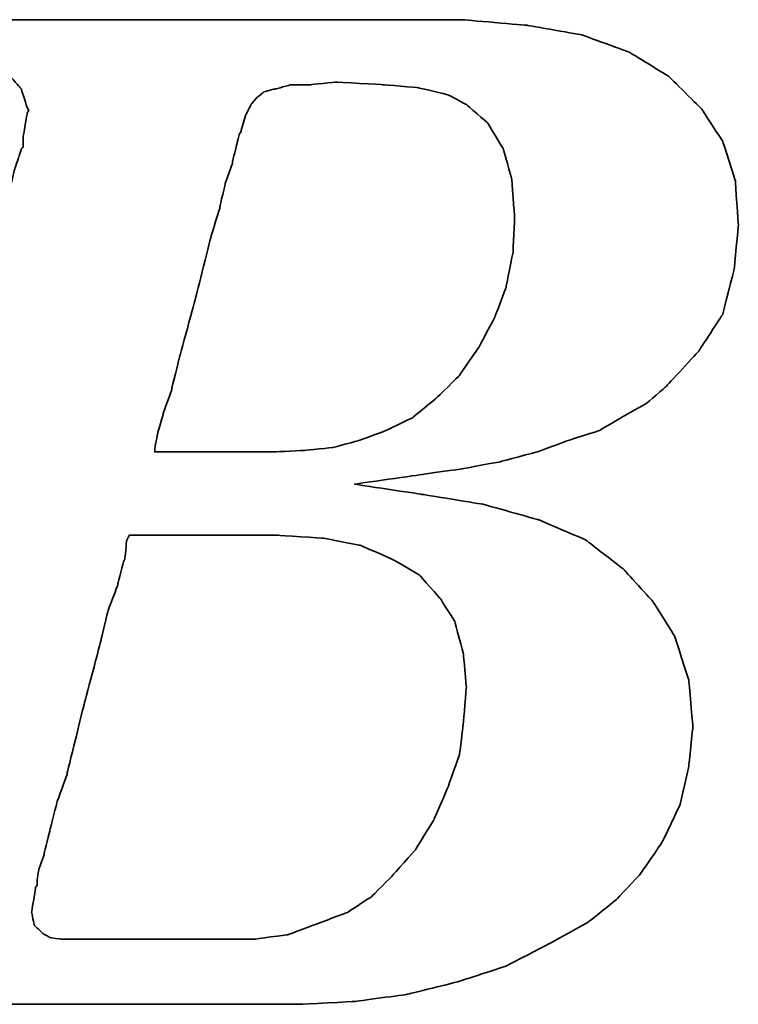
# Model space of a CAD drawing. Extents: x 607 to 849, y 44 to 162.
# Tile 28 of 44: x 770.16 to 771.74, y 105.66 to 107.82. Entities that reach past the tile are written whole.
import ezdxf

# ---------------------------------------------------------------- set-up
doc = ezdxf.new("R2010")
doc.units = 0
doc.header["$MEASUREMENT"] = 0
doc.layers.add('DIM', color=4, linetype='CONTINUOUS')
doc.layers.add('layer 1', color=7, linetype='CONTINUOUS')

# ---------------------------------------------------------------- blocks, each defined once
blk = doc.blocks.new('TBI MOTION logo(完整正式版)')
at = {"layer": 'layer 1', "color": 22, "lineweight": 35}
for points, knots in [([(-64.65375, -6.86375), (-64.65375, -6.86375), (-64.84375, -7.29625), (-64.84375, -7.29625), (-64.84375, -7.29625), (-64.84375, -7.29625), (-64.86875, -7.34375), (-64.86875, -7.34375), (-64.86875, -7.34375), (-64.86875, -7.34375), (-64.86875, -7.36875), (-64.86875, -7.36875), (-64.86875, -7.36875), (-64.86875, -7.36875), (-65.15375, -7.65375), (-65.15375, -7.65375), (-65.15375, -7.65375), (-65.15375, -7.65375), (-65.17875, -7.65375), (-65.17875, -7.65375), (-65.17875, -7.65375), (-65.17875, -7.65375), (-65.20375, -7.67875), (-65.20375, -7.67875), (-65.20375, -7.67875), (-65.20375, -7.67875), (-65.58875, -7.87125), (-65.58875, -7.87125), (-65.58875, -7.87125), (-65.58875, -7.87125), (-65.63375, -7.87125), (-65.63375, -7.87125), (-65.63375, -7.87125), (-65.63375, -7.87125), (-65.65875, -7.89375), (-65.65875, -7.89375), (-65.65875, -7.89375), (-65.65875, -7.89375), (-66.09375, -7.94375), (-66.09375, -7.94375), (-66.09375, -7.94375), (-66.09375, -7.94375), (-66.11375, -7.94375), (-66.11375, -7.94375), (-66.11375, -7.94375), (-66.11375, -7.94375), (-66.16375, -7.94375), (-66.16375, -7.94375), (-66.16375, -7.94375), (-66.16375, -7.94375), (-66.30875, -7.94375), (-66.30875, -7.94375), (-66.30875, -7.94375), (-66.30875, -7.94375), (-66.69375, -7.94375), (-66.69375, -7.94375), (-66.69375, -7.94375), (-66.69375, -7.94375), (-67.07375, -7.94375), (-67.07375, -7.94375), (-67.07375, -7.94375), (-67.07375, -7.94375), (-67.12375, -7.94375), (-67.12375, -7.94375), (-67.12375, -7.94375), (-67.12375, -7.94375), (-67.12375, -7.96625), (-67.12375, -7.96625), (-67.12375, -7.96625), (-67.12375, -7.96625), (-67.14875, -7.99125), (-67.14875, -7.99125), (-67.14875, -7.99125), (-67.14875, -7.99125), (-67.24375, -8.34875), (-67.24375, -8.34875), (-67.24375, -8.34875), (-67.24375, -8.34875), (-67.31375, -8.68625), (-67.31375, -8.68625), (-67.31375, -8.68625), (-67.31375, -8.68625), (-67.26875, -8.68625), (-67.26875, -8.68625), (-67.26875, -8.68625), (-67.26875, -8.68625), (-67.07375, -8.68625), (-67.07375, -8.68625), (-67.07375, -8.68625), (-67.07375, -8.68625), (-66.54875, -8.68625), (-66.54875, -8.68625), (-66.54875, -8.68625), (-66.54875, -8.68625), (-65.82625, -8.68625), (-65.82625, -8.68625), (-65.82625, -8.68625), (-65.82625, -8.68625), (-65.01375, -8.68625), (-65.01375, -8.68625), (-65.01375, -8.68625), (-65.01375, -8.68625), (-64.05375, -8.68625), (-64.05375, -8.68625), (-64.05375, -8.68625), (-64.05375, -8.68625), (-62.08375, -8.68625), (-62.08375, -8.68625), (-62.08375, -8.68625), (-62.08375, -8.68625), (-60.06875, -8.68625), (-60.06875, -8.68625), (-60.06875, -8.68625), (-60.06875, -8.68625), (-59.10875, -8.68625), (-59.10875, -8.68625), (-59.10875, -8.68625), (-59.10875, -8.68625), (-58.29375, -8.68625), (-58.29375, -8.68625), (-58.29375, -8.68625), (-58.29375, -8.68625), (-57.57375, -8.68625), (-57.57375, -8.68625), (-57.57375, -8.68625), (-57.57375, -8.68625), (-57.04875, -8.68625), (-57.04875, -8.68625), (-57.04875, -8.68625), (-57.04875, -8.68625), (-56.85375, -8.68625), (-56.85375, -8.68625), (-56.85375, -8.68625), (-56.85375, -8.68625), (-56.70875, -8.68625), (-56.70875, -8.68625), (-56.70875, -8.68625), (-56.70875, -8.68625), (-56.61375, -8.68625), (-56.61375, -8.68625), (-56.61375, -8.68625), (-56.61375, -8.68625), (-56.56875, -8.68625), (-56.56875, -8.68625), (-56.56875, -8.68625), (-56.56875, -8.68625), (-55.65375, -8.63875), (-55.65375, -8.63875), (-55.65375, -8.63875), (-55.65375, -8.63875), (-54.76875, -8.51875), (-54.76875, -8.51875), (-54.76875, -8.51875), (-54.76875, -8.51875), (-53.90375, -8.30375), (-53.90375, -8.30375), (-53.90375, -8.30375), (-53.90375, -8.30375), (-53.08875, -8.03875), (-53.08875, -8.03875), (-53.08875, -8.03875), (-53.08875, -8.03875), (-52.34375, -7.65375), (-52.34375, -7.65375), (-52.34375, -7.65375), (-52.34375, -7.65375), (-51.69875, -7.29625), (-51.69875, -7.29625), (-51.69875, -7.29625), (-51.69875, -7.29625), (-51.21875, -6.91125), (-51.21875, -6.91125), (-51.21875, -6.91125), (-51.21875, -6.91125), (-50.83375, -6.50375), (-50.83375, -6.50375), (-50.83375, -6.50375), (-50.83375, -6.50375), (-50.44875, -5.94875), (-50.44875, -5.94875), (-50.44875, -5.94875), (-50.44875, -5.94875), (-50.13875, -5.30375), (-50.13875, -5.30375), (-50.13875, -5.30375), (-50.13875, -5.30375), (-49.99375, -4.65375), (-49.99375, -4.65375), (-49.99375, -4.65375), (-49.99375, -4.65375), (-49.92375, -3.98375), (-49.92375, -3.98375), (-49.92375, -3.98375), (-49.92375, -3.98375), (-49.99375, -3.19374), (-49.99375, -3.19374), (-49.99375, -3.19374), (-49.99375, -3.19374), (-50.23374, -2.44874), (-50.23374, -2.44874), (-50.23374, -2.44874), (-50.23374, -2.44874), (-50.59375, -1.87374), (-50.59375, -1.87374), (-50.59375, -1.87374), (-50.59375, -1.87374), (-51.09875, -1.31874), (-51.09875, -1.31874), (-51.09875, -1.31874), (-51.09875, -1.31874), (-51.74375, -0.81875), (-51.74375, -0.81875), (-51.74375, -0.81875), (-51.74375, -0.81875), (-52.53875, -0.48125), (-52.53875, -0.48125), (-52.53875, -0.48125), (-52.53875, -0.48125), (-53.47375, -0.21875), (-53.47375, -0.21875), (-53.47375, -0.21875), (-53.47375, -0.21875), (-54.52875, -0.04874), (-54.52875, -0.04874), (-54.52875, -0.04874), (-54.52875, -0.04874), (-55.65375, 0.12125), (-55.65375, 0.12125), (-55.65375, 0.12125), (-55.65375, 0.12125), (-54.50375, 0.28624), (-54.50375, 0.28624), (-54.50375, 0.28624), (-54.50375, 0.28624), (-53.83375, 0.38124), (-53.83375, 0.38124), (-53.83375, 0.38124), (-53.83375, 0.38124), (-53.18375, 0.50125), (-53.18375, 0.50125), (-53.18375, 0.50125), (-53.18375, 0.50125), (-52.55875, 0.66874), (-52.55875, 0.66874), (-52.55875, 0.66874), (-52.55875, 0.66874), (-52.03375, 0.86124), (-52.03375, 0.86124), (-52.03375, 0.86124), (-52.03375, 0.86124), (-51.50374, 1.03124), (-51.50374, 1.03124), (-51.50374, 1.03124), (-51.50374, 1.03124), (-51.09875, 1.27125), (-51.09875, 1.27125), (-51.09875, 1.27125), (-51.09875, 1.27125), (-50.71375, 1.48624), (-50.71375, 1.48624), (-50.71375, 1.48624), (-50.71375, 1.48624), (-50.37625, 1.77625), (-50.37625, 1.77625), (-50.37625, 1.77625), (-50.37625, 1.77625), (-49.82375, 2.37625), (-49.82375, 2.37625), (-49.82375, 2.37625), (-49.82375, 2.37625), (-49.41875, 2.99625), (-49.41875, 2.99625), (-49.41875, 2.99625), (-49.41875, 2.99625), (-49.22375, 3.76625), (-49.22375, 3.76625), (-49.22375, 3.76625), (-49.22375, 3.76625), (-49.15375, 4.50874), (-49.15375, 4.50874), (-49.15375, 4.50874), (-49.15375, 4.50874), (-49.20375, 5.25125), (-49.20375, 5.25125), (-49.20375, 5.25125), (-49.20375, 5.25125), (-49.41875, 5.92625), (-49.41875, 5.92625), (-49.41875, 5.92625), (-49.41875, 5.92625), (-49.77875, 6.47625), (-49.77875, 6.47625), (-49.77875, 6.47625), (-49.77875, 6.47625), (-50.33125, 7.02624), (-50.33125, 7.02624), (-50.33125, 7.02624), (-50.33125, 7.02624), (-51.00125, 7.43625), (-51.00125, 7.43625), (-51.00125, 7.43625), (-51.00125, 7.43625), (-51.79375, 7.72625), (-51.79375, 7.72625), (-51.79375, 7.72625), (-51.79375, 7.72625), (-52.72875, 7.89124), (-52.72875, 7.89124), (-52.72875, 7.89124), (-52.72875, 7.89124), (-53.83375, 7.98625), (-53.83375, 7.98625), (-53.83375, 7.98625), (-53.83375, 7.98625), (-53.92875, 7.98625), (-53.92875, 7.98625), (-53.92875, 7.98625), (-53.92875, 7.98625), (-54.26375, 7.98625), (-54.26375, 7.98625), (-54.26375, 7.98625), (-54.26375, 7.98625), (-54.74375, 7.98625), (-54.74375, 7.98625), (-54.74375, 7.98625), (-54.74375, 7.98625), (-55.36875, 7.98625), (-55.36875, 7.98625), (-55.36875, 7.98625), (-55.36875, 7.98625), (-56.13375, 7.98625), (-56.13375, 7.98625), (-56.13375, 7.98625), (-56.13375, 7.98625), (-56.94875, 7.98625), (-56.94875, 7.98625), (-56.94875, 7.98625), (-56.94875, 7.98625), (-58.77625, 7.98625), (-58.77625, 7.98625), (-58.77625, 7.98625), (-58.77625, 7.98625), (-60.59875, 7.98625), (-60.59875, 7.98625), (-60.59875, 7.98625), (-60.59875, 7.98625), (-61.41375, 7.98625), (-61.41375, 7.98625), (-61.41375, 7.98625), (-61.41375, 7.98625), (-62.17875, 7.98625), (-62.17875, 7.98625), (-62.17875, 7.98625), (-62.17875, 7.98625), (-62.80375, 7.98625), (-62.80375, 7.98625), (-62.80375, 7.98625), (-62.80375, 7.98625), (-63.30625, 7.98625), (-63.30625, 7.98625), (-63.30625, 7.98625), (-63.30625, 7.98625), (-63.57375, 7.98625), (-63.57375, 7.98625), (-63.57375, 7.98625), (-63.57375, 7.98625), (-63.57375, 7.96375), (-63.57375, 7.96375), (-63.57375, 7.96375), (-63.57375, 7.96375), (-63.59875, 7.94125), (-63.59875, 7.94125), (-63.59875, 7.94125), (-63.59875, 7.94125), (-63.69375, 7.55625), (-63.69375, 7.55625), (-63.69375, 7.55625), (-63.69375, 7.55625), (-63.76375, 7.24624), (-63.76375, 7.24624), (-63.76375, 7.24624), (-63.76375, 7.24624), (-63.23875, 7.24624), (-63.23875, 7.24624), (-63.23875, 7.24624), (-63.23875, 7.24624), (-62.75875, 7.24624), (-62.75875, 7.24624), (-62.75875, 7.24624), (-62.75875, 7.24624), (-62.61125, 7.24624), (-62.61125, 7.24624), (-62.61125, 7.24624), (-62.61125, 7.24624), (-62.56625, 7.24624), (-62.56625, 7.24624), (-62.56625, 7.24624), (-62.56625, 7.24624), (-62.22875, 7.24624), (-62.22875, 7.24624), (-62.22875, 7.24624), (-62.22875, 7.24624), (-62.20375, 7.24624), (-62.20375, 7.24624), (-62.20375, 7.24624), (-62.20375, 7.24624), (-62.17875, 7.21875), (-62.17875, 7.21875), (-62.17875, 7.21875), (-62.17875, 7.21875), (-61.96375, 7.17125), (-61.96375, 7.17125), (-61.96375, 7.17125), (-61.96375, 7.17125), (-61.72375, 7.12624), (-61.72375, 7.12624), (-61.72375, 7.12624), (-61.72375, 7.12624), (-61.70375, 7.12624), (-61.70375, 7.12624), (-61.70375, 7.12624), (-61.70375, 7.12624), (-61.55875, 7.07624), (-61.55875, 7.07624), (-61.55875, 7.07624), (-61.55875, 7.07624), (-61.50875, 7.07624), (-61.50875, 7.07624), (-61.50875, 7.07624), (-61.50875, 7.07624), (-61.48375, 7.02624), (-61.48375, 7.02624), (-61.48375, 7.02624), (-61.48375, 7.02624), (-61.31875, 6.83375), (-61.31875, 6.83375), (-61.31875, 6.83375), (-61.31875, 6.83375), (-61.29375, 6.81125), (-61.29375, 6.81125), (-61.29375, 6.81125), (-61.29375, 6.81125), (-61.29375, 6.78625), (-61.29375, 6.78625), (-61.29375, 6.78625), (-61.29375, 6.78625), (-61.19875, 6.50124), (-61.19875, 6.50124), (-61.19875, 6.50124), (-61.19875, 6.50124), (-61.17375, 6.45124), (-61.17375, 6.45124), (-61.17375, 6.45124), (-61.17375, 6.45124), (-61.19875, 6.40625), (-61.19875, 6.40625), (-61.19875, 6.40625), (-61.19875, 6.40625), (-61.26875, 5.99624), (-61.26875, 5.99624), (-61.26875, 5.99624), (-61.26875, 5.99624), (-61.26875, 5.85125), (-61.26875, 5.85125), (-61.26875, 5.85125), (-61.26875, 5.85125), (-61.26875, 5.82625), (-61.26875, 5.82625), (-61.26875, 5.82625), (-61.26875, 5.82625), (-61.29375, 5.80625), (-61.29375, 5.80625), (-61.29375, 5.80625), (-61.29375, 5.80625), (-61.34125, 5.66125), (-61.34125, 5.66125), (-61.34125, 5.66125), (-61.34125, 5.66125), (-61.41375, 5.44625), (-61.41375, 5.44625), (-61.41375, 5.44625), (-61.41375, 5.44625), (-61.48375, 5.15625), (-61.48375, 5.15625), (-61.48375, 5.15625), (-61.48375, 5.15625), (-61.58375, 4.82124), (-61.58375, 4.82124), (-61.58375, 4.82124), (-61.58375, 4.82124), (-61.79875, 4.00375), (-61.79875, 4.00375), (-61.79875, 4.00375), (-61.79875, 4.00375), (-62.05875, 2.99625), (-62.05875, 2.99625), (-62.05875, 2.99625), (-62.05875, 2.99625), (-62.34875, 1.91625), (-62.34875, 1.91625), (-62.34875, 1.91625), (-62.34875, 1.91625), (-62.97375, -0.41124), (-62.97375, -0.41124), (-62.97375, -0.41124), (-62.97375, -0.41124), (-63.59875, -2.75875), (-63.59875, -2.75875), (-63.59875, -2.75875), (-63.59875, -2.75875), (-63.88375, -3.86374), (-63.88375, -3.86374), (-63.88375, -3.86374), (-63.88375, -3.86374), (-64.14875, -4.82374), (-64.14875, -4.82374), (-64.14875, -4.82374), (-64.14875, -4.82374), (-64.36375, -5.64125), (-64.36375, -5.64125), (-64.36375, -5.64125), (-64.36375, -5.64125), (-64.43625, -5.97625), (-64.43625, -5.97625), (-64.43625, -5.97625), (-64.43625, -5.97625), (-64.50875, -6.28625), (-64.50875, -6.28625), (-64.50875, -6.28625), (-64.50875, -6.28625), (-64.50875, -6.30875), (-64.50875, -6.30875), (-64.50875, -6.30875), (-64.50875, -6.30875), (-64.57875, -6.50375), (-64.57875, -6.50375), (-64.57875, -6.50375), (-64.57875, -6.50375), (-64.62875, -6.69625), (-64.62875, -6.69625), (-64.62875, -6.69625), (-64.62875, -6.69625), (-64.62875, -6.76875), (-64.62875, -6.76875), (-64.62875, -6.76875), (-64.62875, -6.76875), (-64.62875, -6.81375), (-64.62875, -6.81375), (-64.62875, -6.81375), (-64.62875, -6.81375), (-64.62875, -6.83875), (-64.62875, -6.83875), (-64.62875, -6.83875), (-64.62875, -6.83875), (-64.65375, -6.86375), (-64.65375, -6.86375)], [0, 0, 0, 0, 0.00719424, 0.00719424, 0.00719424, 0.00719425, 0.01438849, 0.01438849, 0.01438849, 0.0143885, 0.02158273, 0.02158273, 0.02158273, 0.02158274, 0.02877698, 0.02877698, 0.02877698, 0.02877699, 0.03597122, 0.03597122, 0.03597122, 0.03597123, 0.04316547, 0.04316547, 0.04316547, 0.04316548, 0.05035971, 0.05035971, 0.05035971, 0.05035972, 0.05755396, 0.05755396, 0.05755396, 0.05755397, 0.0647482, 0.0647482, 0.0647482, 0.06474821, 0.07194245, 0.07194245, 0.07194245, 0.07194246, 0.07913669, 0.07913669, 0.07913669, 0.0791367, 0.08633094, 0.08633094, 0.08633094, 0.08633095, 0.09352518, 0.09352518, 0.09352518, 0.09352519, 0.10071942, 0.10071942, 0.10071942, 0.10071943, 0.10791367, 0.10791367, 0.10791367, 0.10791368, 0.11510791, 0.11510791, 0.11510791, 0.11510792, 0.12230216, 0.12230216, 0.12230216, 0.12230217, 0.1294964, 0.1294964, 0.1294964, 0.12949641, 0.13669065, 0.13669065, 0.13669065, 0.13669066, 0.14388489, 0.14388489, 0.14388489, 0.1438849, 0.15107914, 0.15107914, 0.15107914, 0.15107915, 0.15827338, 0.15827338, 0.15827338, 0.15827339, 0.16546763, 0.16546763, 0.16546763, 0.16546764, 0.17266187, 0.17266187, 0.17266187, 0.17266188, 0.17985612, 0.17985612, 0.17985612, 0.17985613, 0.18705036, 0.18705036, 0.18705036, 0.18705037, 0.1942446, 0.1942446, 0.1942446, 0.19424461, 0.20143885, 0.20143885, 0.20143885, 0.20143886, 0.20863309, 0.20863309, 0.20863309, 0.2086331, 0.21582734, 0.21582734, 0.21582734, 0.21582735, 0.22302158, 0.22302158, 0.22302158, 0.22302159, 0.23021583, 0.23021583, 0.23021583, 0.23021584, 0.23741007, 0.23741007, 0.23741007, 0.23741008, 0.24460432, 0.24460432, 0.24460432, 0.24460433, 0.25179856, 0.25179856, 0.25179856, 0.25179857, 0.25899281, 0.25899281, 0.25899281, 0.25899282, 0.26618705, 0.26618705, 0.26618705, 0.26618706, 0.27338129, 0.27338129, 0.27338129, 0.2733813, 0.28057554, 0.28057554, 0.28057554, 0.28057555, 0.28776978, 0.28776978, 0.28776978, 0.28776979, 0.29496403, 0.29496403, 0.29496403, 0.29496404, 0.30215827, 0.30215827, 0.30215827, 0.30215828, 0.30935252, 0.30935252, 0.30935252, 0.30935253, 0.31654676, 0.31654676, 0.31654676, 0.31654677, 0.32374101, 0.32374101, 0.32374101, 0.32374102, 0.33093525, 0.33093525, 0.33093525, 0.33093526, 0.3381295, 0.3381295, 0.3381295, 0.33812951, 0.34532374, 0.34532374, 0.34532374, 0.34532375, 0.35251799, 0.35251799, 0.35251799, 0.352518, 0.35971223, 0.35971223, 0.35971223, 0.35971224, 0.36690647, 0.36690647, 0.36690647, 0.36690648, 0.37410072, 0.37410072, 0.37410072, 0.37410073, 0.38129496, 0.38129496, 0.38129496, 0.38129497, 0.38848921, 0.38848921, 0.38848921, 0.38848922, 0.39568345, 0.39568345, 0.39568345, 0.39568346, 0.4028777, 0.4028777, 0.4028777, 0.40287771, 0.41007194, 0.41007194, 0.41007194, 0.41007195, 0.41726619, 0.41726619, 0.41726619, 0.4172662, 0.42446043, 0.42446043, 0.42446043, 0.42446044, 0.43165468, 0.43165468, 0.43165468, 0.43165469, 0.43884892, 0.43884892, 0.43884892, 0.43884893, 0.44604317, 0.44604317, 0.44604317, 0.44604318, 0.45323741, 0.45323741, 0.45323741, 0.45323742, 0.46043165, 0.46043165, 0.46043165, 0.46043166, 0.4676259, 0.4676259, 0.4676259, 0.46762591, 0.47482014, 0.47482014, 0.47482014, 0.47482015, 0.48201439, 0.48201439, 0.48201439, 0.4820144, 0.48920863, 0.48920863, 0.48920863, 0.48920864, 0.49640288, 0.49640288, 0.49640288, 0.49640289, 0.50359712, 0.50359712, 0.50359712, 0.50359713, 0.51079137, 0.51079137, 0.51079137, 0.51079138, 0.51798561, 0.51798561, 0.51798561, 0.51798562, 0.52517986, 0.52517986, 0.52517986, 0.52517987, 0.5323741, 0.5323741, 0.5323741, 0.53237411, 0.53956835, 0.53956835, 0.53956835, 0.53956836, 0.54676259, 0.54676259, 0.54676259, 0.5467626, 0.55395683, 0.55395683, 0.55395683, 0.55395684, 0.56115108, 0.56115108, 0.56115108, 0.56115109, 0.56834532, 0.56834532, 0.56834532, 0.56834533, 0.57553957, 0.57553957, 0.57553957, 0.57553958, 0.58273381, 0.58273381, 0.58273381, 0.58273382, 0.58992806, 0.58992806, 0.58992806, 0.58992807, 0.5971223, 0.5971223, 0.5971223, 0.59712231, 0.60431655, 0.60431655, 0.60431655, 0.60431656, 0.61151079, 0.61151079, 0.61151079, 0.6115108, 0.61870504, 0.61870504, 0.61870504, 0.61870505, 0.62589928, 0.62589928, 0.62589928, 0.62589929, 0.63309353, 0.63309353, 0.63309353, 0.63309354, 0.64028777, 0.64028777, 0.64028777, 0.64028778, 0.64748201, 0.64748201, 0.64748201, 0.64748202, 0.65467626, 0.65467626, 0.65467626, 0.65467627, 0.6618705, 0.6618705, 0.6618705, 0.66187051, 0.66906475, 0.66906475, 0.66906475, 0.66906476, 0.67625899, 0.67625899, 0.67625899, 0.676259, 0.68345324, 0.68345324, 0.68345324, 0.68345325, 0.69064748, 0.69064748, 0.69064748, 0.69064749, 0.69784173, 0.69784173, 0.69784173, 0.69784174, 0.70503597, 0.70503597, 0.70503597, 0.70503598, 0.71223022, 0.71223022, 0.71223022, 0.71223023, 0.71942446, 0.71942446, 0.71942446, 0.71942447, 0.72661871, 0.72661871, 0.72661871, 0.72661872, 0.73381295, 0.73381295, 0.73381295, 0.73381296, 0.74100719, 0.74100719, 0.74100719, 0.7410072, 0.74820144, 0.74820144, 0.74820144, 0.74820145, 0.75539568, 0.75539568, 0.75539568, 0.75539569, 0.76258993, 0.76258993, 0.76258993, 0.76258994, 0.76978417, 0.76978417, 0.76978417, 0.76978418, 0.77697842, 0.77697842, 0.77697842, 0.77697843, 0.78417266, 0.78417266, 0.78417266, 0.78417267, 0.79136691, 0.79136691, 0.79136691, 0.79136692, 0.79856115, 0.79856115, 0.79856115, 0.79856116, 0.8057554, 0.8057554, 0.8057554, 0.80575541, 0.81294964, 0.81294964, 0.81294964, 0.81294965, 0.82014388, 0.82014388, 0.82014388, 0.82014389, 0.82733813, 0.82733813, 0.82733813, 0.82733814, 0.83453237, 0.83453237, 0.83453237, 0.83453238, 0.84172662, 0.84172662, 0.84172662, 0.84172663, 0.84892086, 0.84892086, 0.84892086, 0.84892087, 0.85611511, 0.85611511, 0.85611511, 0.85611512, 0.86330935, 0.86330935, 0.86330935, 0.86330936, 0.8705036, 0.8705036, 0.8705036, 0.87050361, 0.87769784, 0.87769784, 0.87769784, 0.87769785, 0.88489209, 0.88489209, 0.88489209, 0.8848921, 0.89208633, 0.89208633, 0.89208633, 0.89208634, 0.89928058, 0.89928058, 0.89928058, 0.89928059, 0.90647482, 0.90647482, 0.90647482, 0.90647483, 0.91366906, 0.91366906, 0.91366906, 0.91366907, 0.92086331, 0.92086331, 0.92086331, 0.92086332, 0.92805755, 0.92805755, 0.92805755, 0.92805756, 0.9352518, 0.9352518, 0.9352518, 0.93525181, 0.94244604, 0.94244604, 0.94244604, 0.94244605, 0.94964029, 0.94964029, 0.94964029, 0.9496403, 0.95683453, 0.95683453, 0.95683453, 0.95683454, 0.96402878, 0.96402878, 0.96402878, 0.96402879, 0.97122302, 0.97122302, 0.97122302, 0.97122303, 0.97841727, 0.97841727, 0.97841727, 0.97841728, 0.98561151, 0.98561151, 0.98561151, 0.98561152, 0.99280576, 0.99280576, 0.99280576, 0.99280577, 1, 1, 1, 1]), ([(-57.50375, 6.35625), (-57.50375, 6.35625), (-57.57375, 6.11625), (-57.57375, 6.11625), (-57.57375, 6.11625), (-57.57375, 6.11625), (-57.57375, 6.09125), (-57.57375, 6.09125), (-57.57375, 6.09125), (-57.57375, 6.09125), (-57.59875, 6.06625), (-57.59875, 6.06625), (-57.59875, 6.06625), (-57.59875, 6.06625), (-57.64875, 5.87625), (-57.64875, 5.87625), (-57.64875, 5.87625), (-57.64875, 5.87625), (-57.71875, 5.58875), (-57.71875, 5.58875), (-57.71875, 5.58875), (-57.71875, 5.58875), (-57.71875, 5.56625), (-57.71875, 5.56625), (-57.71875, 5.56625), (-57.71875, 5.56625), (-57.83875, 5.23125), (-57.83875, 5.23125), (-57.83875, 5.23125), (-57.83875, 5.23125), (-57.93625, 4.82124), (-57.93625, 4.82124), (-57.93625, 4.82124), (-57.93625, 4.82124), (-57.93625, 4.79624), (-57.93625, 4.79624), (-57.93625, 4.79624), (-57.93625, 4.79624), (-58.07875, 4.34125), (-58.07875, 4.34125), (-58.07875, 4.34125), (-58.07875, 4.34125), (-58.34375, 3.28625), (-58.34375, 3.28625), (-58.34375, 3.28625), (-58.34375, 3.28625), (-58.62875, 2.23124), (-58.62875, 2.23124), (-58.62875, 2.23124), (-58.62875, 2.23124), (-58.74875, 1.75125), (-58.74875, 1.75125), (-58.74875, 1.75125), (-58.74875, 1.75125), (-58.74875, 1.72625), (-58.74875, 1.72625), (-58.74875, 1.72625), (-58.74875, 1.72625), (-58.89375, 1.31625), (-58.89375, 1.31625), (-58.89375, 1.31625), (-58.89375, 1.31625), (-58.98875, 0.98124), (-58.98875, 0.98124), (-58.98875, 0.98124), (-58.98875, 0.98124), (-59.03875, 0.71625), (-59.03875, 0.71625), (-59.03875, 0.71625), (-59.03875, 0.71625), (-59.03875, 0.66874), (-59.03875, 0.66874), (-59.03875, 0.66874), (-59.03875, 0.66874), (-58.91875, 0.66874), (-58.91875, 0.66874), (-58.91875, 0.66874), (-58.91875, 0.66874), (-58.53375, 0.66874), (-58.53375, 0.66874), (-58.53375, 0.66874), (-58.53375, 0.66874), (-58.10375, 0.66874), (-58.10375, 0.66874), (-58.10375, 0.66874), (-58.10375, 0.66874), (-57.66875, 0.66874), (-57.66875, 0.66874), (-57.66875, 0.66874), (-57.66875, 0.66874), (-57.33375, 0.66874), (-57.33375, 0.66874), (-57.33375, 0.66874), (-57.33375, 0.66874), (-57.09375, 0.66874), (-57.09375, 0.66874), (-57.09375, 0.66874), (-57.09375, 0.66874), (-56.99875, 0.66874), (-56.99875, 0.66874), (-56.99875, 0.66874), (-56.99875, 0.66874), (-56.49375, 0.69374), (-56.49375, 0.69374), (-56.49375, 0.69374), (-56.49375, 0.69374), (-56.01375, 0.74374), (-56.01375, 0.74374), (-56.01375, 0.74374), (-56.01375, 0.74374), (-55.58375, 0.86124), (-55.58375, 0.86124), (-55.58375, 0.86124), (-55.58375, 0.86124), (-55.17375, 1.00624), (-55.17375, 1.00624), (-55.17375, 1.00624), (-55.17375, 1.00624), (-54.67375, 1.24625), (-54.67375, 1.24625), (-54.67375, 1.24625), (-54.67375, 1.24625), (-54.26375, 1.58124), (-54.26375, 1.58124), (-54.26375, 1.58124), (-54.26375, 1.58124), (-53.87875, 1.96374), (-53.87875, 1.96374), (-53.87875, 1.96374), (-53.87875, 1.96374), (-53.54375, 2.44625), (-53.54375, 2.44625), (-53.54375, 2.44625), (-53.54375, 2.44625), (-53.27875, 2.95125), (-53.27875, 2.95125), (-53.27875, 2.95125), (-53.27875, 2.95125), (-53.08875, 3.45124), (-53.08875, 3.45124), (-53.08875, 3.45124), (-53.08875, 3.45124), (-52.96875, 4.05124), (-52.96875, 4.05124), (-52.96875, 4.05124), (-52.96875, 4.05124), (-52.94375, 4.65125), (-52.94375, 4.65125), (-52.94375, 4.65125), (-52.94375, 4.65125), (-52.99375, 5.30125), (-52.99375, 5.30125), (-52.99375, 5.30125), (-52.99375, 5.30125), (-53.13875, 5.80625), (-53.13875, 5.80625), (-53.13875, 5.80625), (-53.13875, 5.80625), (-53.39875, 6.23625), (-53.39875, 6.23625), (-53.39875, 6.23625), (-53.39875, 6.23625), (-53.75875, 6.54875), (-53.75875, 6.54875), (-53.75875, 6.54875), (-53.75875, 6.54875), (-54.07375, 6.71625), (-54.07375, 6.71625), (-54.07375, 6.71625), (-54.07375, 6.71625), (-54.57375, 6.83375), (-54.57375, 6.83375), (-54.57375, 6.83375), (-54.57375, 6.83375), (-55.17375, 6.88625), (-55.17375, 6.88625), (-55.17375, 6.88625), (-55.17375, 6.88625), (-55.96875, 6.93125), (-55.96875, 6.93125), (-55.96875, 6.93125), (-55.96875, 6.93125), (-56.39875, 6.88625), (-56.39875, 6.88625), (-56.39875, 6.88625), (-56.39875, 6.88625), (-56.42125, 6.88625), (-56.42125, 6.88625), (-56.42125, 6.88625), (-56.42125, 6.88625), (-56.73375, 6.88625), (-56.73375, 6.88625), (-56.73375, 6.88625), (-56.73375, 6.88625), (-56.99875, 6.81125), (-56.99875, 6.81125), (-56.99875, 6.81125), (-56.99875, 6.81125), (-57.02375, 6.81125), (-57.02375, 6.81125), (-57.02375, 6.81125), (-57.02375, 6.81125), (-57.18875, 6.76625), (-57.18875, 6.76625), (-57.18875, 6.76625), (-57.18875, 6.76625), (-57.30875, 6.66625), (-57.30875, 6.66625), (-57.30875, 6.66625), (-57.30875, 6.66625), (-57.40875, 6.54875), (-57.40875, 6.54875), (-57.40875, 6.54875), (-57.40875, 6.54875), (-57.50375, 6.35625), (-57.50375, 6.35625)], [0, 0, 0, 0, 0.01851852, 0.01851852, 0.01851852, 0.01851853, 0.03703704, 0.03703704, 0.03703704, 0.03703705, 0.05555556, 0.05555556, 0.05555556, 0.05555557, 0.07407407, 0.07407407, 0.07407407, 0.07407408, 0.09259259, 0.09259259, 0.09259259, 0.0925926, 0.11111111, 0.11111111, 0.11111111, 0.11111112, 0.12962963, 0.12962963, 0.12962963, 0.12962964, 0.14814815, 0.14814815, 0.14814815, 0.14814816, 0.16666667, 0.16666667, 0.16666667, 0.16666668, 0.18518519, 0.18518519, 0.18518519, 0.1851852, 0.2037037, 0.2037037, 0.2037037, 0.20370371, 0.22222222, 0.22222222, 0.22222222, 0.22222223, 0.24074074, 0.24074074, 0.24074074, 0.24074075, 0.25925926, 0.25925926, 0.25925926, 0.25925927, 0.27777778, 0.27777778, 0.27777778, 0.27777779, 0.2962963, 0.2962963, 0.2962963, 0.29629631, 0.31481481, 0.31481481, 0.31481481, 0.31481482, 0.33333333, 0.33333333, 0.33333333, 0.33333334, 0.35185185, 0.35185185, 0.35185185, 0.35185186, 0.37037037, 0.37037037, 0.37037037, 0.37037038, 0.38888889, 0.38888889, 0.38888889, 0.3888889, 0.40740741, 0.40740741, 0.40740741, 0.40740742, 0.42592593, 0.42592593, 0.42592593, 0.42592594, 0.44444444, 0.44444444, 0.44444444, 0.44444445, 0.46296296, 0.46296296, 0.46296296, 0.46296297, 0.48148148, 0.48148148, 0.48148148, 0.48148149, 0.5, 0.5, 0.5, 0.50000001, 0.51851852, 0.51851852, 0.51851852, 0.51851853, 0.53703704, 0.53703704, 0.53703704, 0.53703705, 0.55555556, 0.55555556, 0.55555556, 0.55555557, 0.57407407, 0.57407407, 0.57407407, 0.57407408, 0.59259259, 0.59259259, 0.59259259, 0.5925926, 0.61111111, 0.61111111, 0.61111111, 0.61111112, 0.62962963, 0.62962963, 0.62962963, 0.62962964, 0.64814815, 0.64814815, 0.64814815, 0.64814816, 0.66666667, 0.66666667, 0.66666667, 0.66666668, 0.68518519, 0.68518519, 0.68518519, 0.6851852, 0.7037037, 0.7037037, 0.7037037, 0.70370371, 0.72222222, 0.72222222, 0.72222222, 0.72222223, 0.74074074, 0.74074074, 0.74074074, 0.74074075, 0.75925926, 0.75925926, 0.75925926, 0.75925927, 0.77777778, 0.77777778, 0.77777778, 0.77777779, 0.7962963, 0.7962963, 0.7962963, 0.79629631, 0.81481481, 0.81481481, 0.81481481, 0.81481482, 0.83333333, 0.83333333, 0.83333333, 0.83333334, 0.85185185, 0.85185185, 0.85185185, 0.85185186, 0.87037037, 0.87037037, 0.87037037, 0.87037038, 0.88888889, 0.88888889, 0.88888889, 0.8888889, 0.90740741, 0.90740741, 0.90740741, 0.90740742, 0.92592593, 0.92592593, 0.92592593, 0.92592594, 0.94444444, 0.94444444, 0.94444444, 0.94444445, 0.96296296, 0.96296296, 0.96296296, 0.96296297, 0.98148148, 0.98148148, 0.98148148, 0.98148149, 1, 1, 1, 1]), ([(-61.03125, -6.57375), (-61.03125, -6.57375), (-61.03125, -6.67125), (-61.03125, -6.67125), (-61.03125, -6.67125), (-61.03125, -6.67125), (-61.05375, -6.69625), (-61.05375, -6.69625), (-61.05375, -6.69625), (-61.05375, -6.69625), (-61.12375, -7.12875), (-61.12375, -7.12875), (-61.12375, -7.12875), (-61.12375, -7.12875), (-61.07875, -7.34375), (-61.07875, -7.34375), (-61.07875, -7.34375), (-61.07875, -7.34375), (-60.93375, -7.48875), (-60.93375, -7.48875), (-60.93375, -7.48875), (-60.93375, -7.48875), (-60.81375, -7.55625), (-60.81375, -7.55625), (-60.81375, -7.55625), (-60.81375, -7.55625), (-60.62375, -7.58375), (-60.62375, -7.58375), (-60.62375, -7.58375), (-60.62375, -7.58375), (-60.30875, -7.58375), (-60.30875, -7.58375), (-60.30875, -7.58375), (-60.30875, -7.58375), (-59.97375, -7.58375), (-59.97375, -7.58375), (-59.97375, -7.58375), (-59.97375, -7.58375), (-59.87875, -7.58375), (-59.87875, -7.58375), (-59.87875, -7.58375), (-59.87875, -7.58375), (-59.63625, -7.58375), (-59.63625, -7.58375), (-59.63625, -7.58375), (-59.63625, -7.58375), (-58.96875, -7.58375), (-58.96875, -7.58375), (-58.96875, -7.58375), (-58.96875, -7.58375), (-58.29375, -7.58375), (-58.29375, -7.58375), (-58.29375, -7.58375), (-58.29375, -7.58375), (-58.05375, -7.58375), (-58.05375, -7.58375), (-58.05375, -7.58375), (-58.05375, -7.58375), (-57.98375, -7.58375), (-57.98375, -7.58375), (-57.98375, -7.58375), (-57.98375, -7.58375), (-57.35875, -7.58375), (-57.35875, -7.58375), (-57.35875, -7.58375), (-57.35875, -7.58375), (-56.78375, -7.50875), (-56.78375, -7.50875), (-56.78375, -7.50875), (-56.78375, -7.50875), (-56.27875, -7.31875), (-56.27875, -7.31875), (-56.27875, -7.31875), (-56.27875, -7.31875), (-55.77375, -7.12875), (-55.77375, -7.12875), (-55.77375, -7.12875), (-55.77375, -7.12875), (-55.36875, -6.86375), (-55.36875, -6.86375), (-55.36875, -6.86375), (-55.36875, -6.86375), (-55.00875, -6.50375), (-55.00875, -6.50375), (-55.00875, -6.50375), (-55.00875, -6.50375), (-54.62375, -6.06875), (-54.62375, -6.06875), (-54.62375, -6.06875), (-54.62375, -6.06875), (-54.31375, -5.56875), (-54.31375, -5.56875), (-54.31375, -5.56875), (-54.31375, -5.56875), (-54.07375, -5.01625), (-54.07375, -5.01625), (-54.07375, -5.01625), (-54.07375, -5.01625), (-53.87875, -4.46374), (-53.87875, -4.46374), (-53.87875, -4.46374), (-53.87875, -4.46374), (-53.80875, -3.91375), (-53.80875, -3.91375), (-53.80875, -3.91375), (-53.80875, -3.91375), (-53.75875, -3.31375), (-53.75875, -3.31375), (-53.75875, -3.31375), (-53.75875, -3.31375), (-53.80875, -2.75875), (-53.80875, -2.75875), (-53.80875, -2.75875), (-53.80875, -2.75875), (-53.95375, -2.20875), (-53.95375, -2.20875), (-53.95375, -2.20875), (-53.95375, -2.20875), (-54.19375, -1.82625), (-54.19375, -1.82625), (-54.19375, -1.82625), (-54.19375, -1.82625), (-54.55375, -1.41875), (-54.55375, -1.41875), (-54.55375, -1.41875), (-54.55375, -1.41875), (-55.00875, -1.15125), (-55.00875, -1.15125), (-55.00875, -1.15125), (-55.00875, -1.15125), (-55.56125, -0.91375), (-55.56125, -0.91375), (-55.56125, -0.91375), (-55.56125, -0.91375), (-56.18125, -0.79375), (-56.18125, -0.79375), (-56.18125, -0.79375), (-56.18125, -0.79375), (-56.94875, -0.74374), (-56.94875, -0.74374), (-56.94875, -0.74374), (-56.94875, -0.74374), (-56.99875, -0.74374), (-56.99875, -0.74374), (-56.99875, -0.74374), (-56.99875, -0.74374), (-57.09375, -0.74374), (-57.09375, -0.74374), (-57.09375, -0.74374), (-57.09375, -0.74374), (-57.38375, -0.74374), (-57.38375, -0.74374), (-57.38375, -0.74374), (-57.38375, -0.74374), (-57.76875, -0.74374), (-57.76875, -0.74374), (-57.76875, -0.74374), (-57.76875, -0.74374), (-58.24625, -0.74374), (-58.24625, -0.74374), (-58.24625, -0.74374), (-58.24625, -0.74374), (-58.72875, -0.74374), (-58.72875, -0.74374), (-58.72875, -0.74374), (-58.72875, -0.74374), (-59.20875, -0.74374), (-59.20875, -0.74374), (-59.20875, -0.74374), (-59.20875, -0.74374), (-59.46875, -0.74374), (-59.46875, -0.74374), (-59.46875, -0.74374), (-59.46875, -0.74374), (-59.51625, -0.83875), (-59.51625, -0.83875), (-59.51625, -0.83875), (-59.51625, -0.83875), (-59.54375, -1.15125), (-59.54375, -1.15125), (-59.54375, -1.15125), (-59.54375, -1.15125), (-59.56375, -1.17874), (-59.56375, -1.17874), (-59.56375, -1.17874), (-59.56375, -1.17874), (-59.66375, -1.55875), (-59.66375, -1.55875), (-59.66375, -1.55875), (-59.66375, -1.55875), (-59.66375, -1.58375), (-59.66375, -1.58375), (-59.66375, -1.58375), (-59.66375, -1.58375), (-59.82875, -2.01874), (-59.82875, -2.01874), (-59.82875, -2.01874), (-59.82875, -2.01874), (-59.94875, -2.52125), (-59.94875, -2.52125), (-59.94875, -2.52125), (-59.94875, -2.52125), (-60.23875, -3.62375), (-60.23875, -3.62375), (-60.23875, -3.62375), (-60.23875, -3.62375), (-60.52375, -4.77624), (-60.52375, -4.77624), (-60.52375, -4.77624), (-60.52375, -4.77624), (-60.52375, -4.79874), (-60.52375, -4.79874), (-60.52375, -4.79874), (-60.52375, -4.79874), (-60.69125, -5.25375), (-60.69125, -5.25375), (-60.69125, -5.25375), (-60.69125, -5.25375), (-60.81375, -5.73625), (-60.81375, -5.73625), (-60.81375, -5.73625), (-60.81375, -5.73625), (-60.90875, -6.11875), (-60.90875, -6.11875), (-60.90875, -6.11875), (-60.90875, -6.11875), (-60.90875, -6.14375), (-60.90875, -6.14375), (-60.90875, -6.14375), (-60.90875, -6.14375), (-61.00375, -6.40875), (-61.00375, -6.40875), (-61.00375, -6.40875), (-61.00375, -6.40875), (-61.03125, -6.57375), (-61.03125, -6.57375)], [0, 0, 0, 0, 0.01694915, 0.01694915, 0.01694915, 0.01694916, 0.03389831, 0.03389831, 0.03389831, 0.03389832, 0.05084746, 0.05084746, 0.05084746, 0.05084747, 0.06779661, 0.06779661, 0.06779661, 0.06779662, 0.08474576, 0.08474576, 0.08474576, 0.08474577, 0.10169492, 0.10169492, 0.10169492, 0.10169493, 0.11864407, 0.11864407, 0.11864407, 0.11864408, 0.13559322, 0.13559322, 0.13559322, 0.13559323, 0.15254237, 0.15254237, 0.15254237, 0.15254238, 0.16949153, 0.16949153, 0.16949153, 0.16949154, 0.18644068, 0.18644068, 0.18644068, 0.18644069, 0.20338983, 0.20338983, 0.20338983, 0.20338984, 0.22033898, 0.22033898, 0.22033898, 0.22033899, 0.23728814, 0.23728814, 0.23728814, 0.23728815, 0.25423729, 0.25423729, 0.25423729, 0.2542373, 0.27118644, 0.27118644, 0.27118644, 0.27118645, 0.28813559, 0.28813559, 0.28813559, 0.2881356, 0.30508475, 0.30508475, 0.30508475, 0.30508476, 0.3220339, 0.3220339, 0.3220339, 0.32203391, 0.33898305, 0.33898305, 0.33898305, 0.33898306, 0.3559322, 0.3559322, 0.3559322, 0.35593221, 0.37288136, 0.37288136, 0.37288136, 0.37288137, 0.38983051, 0.38983051, 0.38983051, 0.38983052, 0.40677966, 0.40677966, 0.40677966, 0.40677967, 0.42372881, 0.42372881, 0.42372881, 0.42372882, 0.44067797, 0.44067797, 0.44067797, 0.44067798, 0.45762712, 0.45762712, 0.45762712, 0.45762713, 0.47457627, 0.47457627, 0.47457627, 0.47457628, 0.49152542, 0.49152542, 0.49152542, 0.49152543, 0.50847458, 0.50847458, 0.50847458, 0.50847459, 0.52542373, 0.52542373, 0.52542373, 0.52542374, 0.54237288, 0.54237288, 0.54237288, 0.54237289, 0.55932203, 0.55932203, 0.55932203, 0.55932204, 0.57627119, 0.57627119, 0.57627119, 0.5762712, 0.59322034, 0.59322034, 0.59322034, 0.59322035, 0.61016949, 0.61016949, 0.61016949, 0.6101695, 0.62711864, 0.62711864, 0.62711864, 0.62711865, 0.6440678, 0.6440678, 0.6440678, 0.64406781, 0.66101695, 0.66101695, 0.66101695, 0.66101696, 0.6779661, 0.6779661, 0.6779661, 0.67796611, 0.69491525, 0.69491525, 0.69491525, 0.69491526, 0.71186441, 0.71186441, 0.71186441, 0.71186442, 0.72881356, 0.72881356, 0.72881356, 0.72881357, 0.74576271, 0.74576271, 0.74576271, 0.74576272, 0.76271186, 0.76271186, 0.76271186, 0.76271187, 0.77966102, 0.77966102, 0.77966102, 0.77966103, 0.79661017, 0.79661017, 0.79661017, 0.79661018, 0.81355932, 0.81355932, 0.81355932, 0.81355933, 0.83050847, 0.83050847, 0.83050847, 0.83050848, 0.84745763, 0.84745763, 0.84745763, 0.84745764, 0.86440678, 0.86440678, 0.86440678, 0.86440679, 0.88135593, 0.88135593, 0.88135593, 0.88135594, 0.89830508, 0.89830508, 0.89830508, 0.89830509, 0.91525424, 0.91525424, 0.91525424, 0.91525425, 0.93220339, 0.93220339, 0.93220339, 0.9322034, 0.94915254, 0.94915254, 0.94915254, 0.94915255, 0.96610169, 0.96610169, 0.96610169, 0.9661017, 0.98305085, 0.98305085, 0.98305085, 0.98305086, 1, 1, 1, 1])]:
    blk.add_open_spline(points, degree=3, knots=knots, dxfattribs=at)

msp = doc.modelspace()

# ---------------------------------------------------------------- block references
at = {"layer": 'DIM', "xscale": 0.1295999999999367, "yscale": 0.1295999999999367, "zscale": 0.1295999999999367}
msp.add_blockref('TBI MOTION logo(完整正式版)', (778.1085, 106.7858), dxfattribs=at)

doc.saveas('drawing.dxf')
